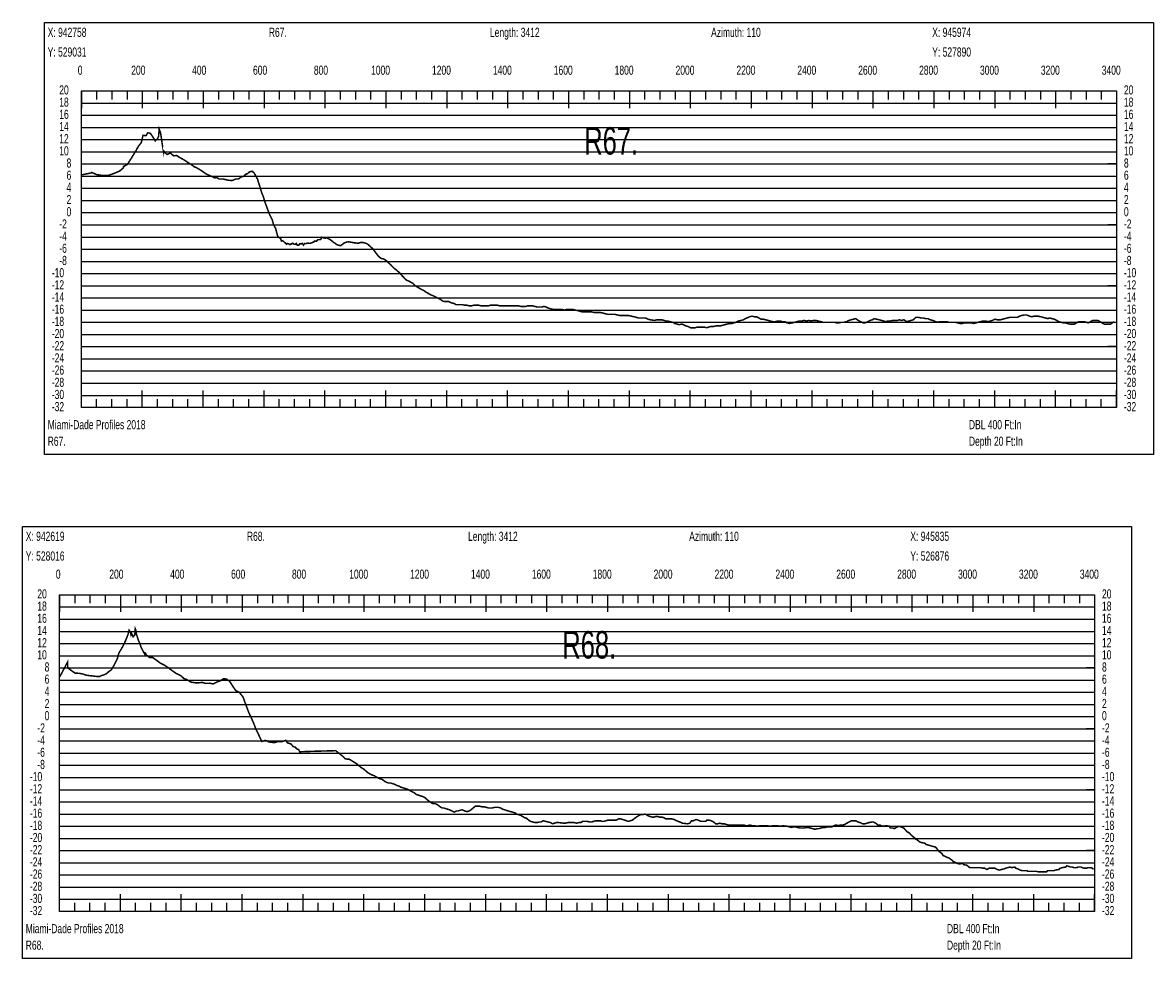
# Model space of a CAD drawing. Header units: inches. Extents: x 471865 to 538526, y 1054316 to 1102451.
# Tile 123 of 131: x 520434 to 524148, y 1099142 to 1102215. Entities that reach past the tile are written whole.
import ezdxf

# ---------------------------------------------------------------- set-up
doc = ezdxf.new("R2010")
doc.units = ezdxf.units.IN
doc.header["$MEASUREMENT"] = 0
for name, color, linetype in [('LABELS', 7, 'Continuous'), ('X_Gr1', 7, 'Continuous'), ('XSECTION', 7, 'Continuous')]:
    doc.layers.add(name, color=color, linetype=linetype)
doc.styles.get("Standard").update_dxf_attribs({"font": 'arial.ttf'})

msp = doc.modelspace()

# ---------------------------------------------------------------- linework, layer by layer
at = {"layer": 'X_Gr1', "color": 6, "linetype": 'Continuous', "lineweight": 18, "true_color": 0xff00ff, "transparency": 33554687, "const_width": 5}
for points in [[(520627.5, 1101713.8), (520627.5, 1101713.8), (520627.8, 1101715), (520660.5, 1101721.9), (520661.2, 1101723), (520676.1, 1101716), (520697.3, 1101712.9), (520714.7, 1101712.9), (520733.3, 1101719.6), (520751.2, 1101726.9), (520764.7, 1101737.9), (520764.9, 1101742.4), (520778, 1101749.4), (520805.1, 1101792.9), (520814.1, 1101809.4), (520823.5, 1101821), (520829.3, 1101845), (520839.2, 1101843.8), (520844.5, 1101853.2), (520853.3, 1101851.6), (520861.5, 1101839.4), (520869.2, 1101826.4), (520876.5, 1101833.5), (520880.1, 1101840.3), (520882.3, 1101865.1), (520887, 1101851.9), (520893.3, 1101809.4), (520896.7, 1101790.8), (520896.9, 1101793.5), (520907.8, 1101781.8), (520919.1, 1101786.8), (520929.5, 1101777.7), (520939.8, 1101778.6), (520949.9, 1101771.8), (520960.9, 1101766), (520971.5, 1101759.2), (520978.5, 1101754.2), (520989.3, 1101748.1), (520996.5, 1101742.2), (521008.4, 1101736.6), (521016.5, 1101731.7), (521027.5, 1101724.5), (521035.5, 1101718.7), (521045.8, 1101713.8), (521056.7, 1101709.4), (521064.5, 1101705), (521071.7, 1101706.4), (521078.8, 1101701.4), (521090.3, 1101701.7), (521097.2, 1101700.4), (521104.4, 1101698.4), (521112.2, 1101696.9), (521122.6, 1101696.8), (521132.7, 1101701.2), (521143.4, 1101701.8), (521150.2, 1101707.5), (521160.2, 1101710.8), (521166.4, 1101716.7), (521172.8, 1101719.6), (521179.6, 1101725.3), (521188.1, 1101726.8), (521194, 1101721.4), (521199.9, 1101711), (521205.5, 1101700.5), (521213.5, 1101674.3), (521218.8, 1101657), (521224.5, 1101643.2), (521229.9, 1101624.7), (521235.3, 1101610.3), (521244.5, 1101585.5), (521253.3, 1101568.1), (521258.2, 1101551), (521264.6, 1101539.4), (521268.7, 1101524.2), (521271.8, 1101512.8), (521277.8, 1101508.1), (521281.4, 1101505.4), (521283.9, 1101497.5), (521287.4, 1101498.9), (521289.9, 1101497.4), (521296, 1101491.8), (521300.6, 1101487.3), (521303.9, 1101489.9), (521309.4, 1101487.5), (521311.6, 1101485.9), (521317, 1101488.6), (521321.1, 1101490.7), (521325.1, 1101487.3), (521329.3, 1101486.9), (521332.9, 1101490.1), (521335.2, 1101484.5), (521340.7, 1101484), (521343.9, 1101489.1), (521348.9, 1101488), (521352.5, 1101490.2), (521356.2, 1101484.3), (521359.5, 1101489.4), (521364.7, 1101489.2), (521368.6, 1101491.3), (521376.3, 1101490.1), (521383.6, 1101491.9), (521389.7, 1101494.8), (521393.5, 1101498.1), (521399.1, 1101497), (521403.6, 1101502.4), (521408.1, 1101502.4), (521412.5, 1101502.7), (521416.8, 1101510.1), (521422.7, 1101508.1), (521427.4, 1101506.7), (521432.6, 1101508.5), (521435.7, 1101506.8), (521443.2, 1101503.1), (521447.7, 1101499.4), (521451.9, 1101496.3), (521454.2, 1101493.8), (521459.9, 1101490.5), (521464.9, 1101486.5), (521469.2, 1101484.6), (521473.3, 1101483.5), (521478.2, 1101482.4), (521483.8, 1101486.6), (521488.9, 1101490.7), (521494.1, 1101492.9), (521499.3, 1101494.6), (521504.5, 1101495.1), (521509.6, 1101494.3), (521514.7, 1101493.5), (521519.9, 1101492.7), (521524.8, 1101491), (521525, 1101491.8), (521531.4, 1101491), (521537.8, 1101491), (521543.8, 1101493), (521550.8, 1101493), (521559.9, 1101491), (521567.7, 1101487), (521583.3, 1101473), (521601.3, 1101449), (521610.1, 1101441), (521619.5, 1101439), (521628.7, 1101433), (521636.9, 1101425), (521643.6, 1101419), (521649.3, 1101413), (521655.5, 1101407), (521663.4, 1101401), (521672.2, 1101393), (521680.9, 1101383), (521688.5, 1101375), (521694.8, 1101369), (521701, 1101367), (521707.9, 1101363), (521715.4, 1101359), (521723.1, 1101351), (521730.1, 1101347), (521736.5, 1101343), (521743.7, 1101339), (521751.9, 1101335), (521760.2, 1101329), (521767.7, 1101325), (521774.2, 1101321), (521780.6, 1101319), (521788, 1101315), (521796.6, 1101311), (521805.1, 1101307), (521812.5, 1101301), (521818.8, 1101299), (521825.6, 1101299), (521833.6, 1101299), (521842, 1101295), (521849.9, 1101293), (521857, 1101289), (521863.6, 1101289), (521870.1, 1101289), (521877.3, 1101289), (521885.2, 1101287), (521893.1, 1101287), (521900.7, 1101285), (521908.3, 1101285), (521916.1, 1101287), (521923.9, 1101287), (521931.9, 1101287), (521939.9, 1101285), (521947.9, 1101285), (521955.8, 1101285), (521963.2, 1101285), (521970.6, 1101287), (521978.1, 1101287), (521985.8, 1101287), (521993.4, 1101287), (522000.9, 1101285), (522008.4, 1101285), (522016.4, 1101285), (522024.8, 1101285), (522032.7, 1101285), (522039.8, 1101285), (522046.8, 1101285), (522054.5, 1101285), (522062.5, 1101285), (522070.5, 1101283), (522078.4, 1101283), (522085.8, 1101283), (522092.9, 1101285), (522100.2, 1101285), (522108.2, 1101285), (522116.6, 1101283), (522124.6, 1101281), (522132, 1101281), (522138.9, 1101281), (522146, 1101283), (522153.7, 1101281), (522161.8, 1101277), (522169.7, 1101275), (522177, 1101273), (522183.8, 1101273), (522190.8, 1101273), (522198.2, 1101273), (522206, 1101273), (522213.6, 1101271), (522220.8, 1101273), (522227.6, 1101273), (522234.4, 1101273), (522241.4, 1101273), (522249.2, 1101271), (522257.3, 1101269), (522265.1, 1101267), (522272.2, 1101265), (522279, 1101265), (522286.6, 1101265), (522295, 1101265), (522303.4, 1101265), (522311.1, 1101263), (522317.7, 1101263), (522324.3, 1101263), (522331.7, 1101263), (522339.7, 1101261), (522347.8, 1101259), (522355.5, 1101257), (522363, 1101257), (522370.6, 1101257), (522378.6, 1101257), (522387.2, 1101255), (522395.8, 1101253), (522403.8, 1101253), (522410.9, 1101253), (522417.5, 1101253), (522424.9, 1101253), (522433.4, 1101251), (522442.3, 1101249), (522450.3, 1101247), (522457, 1101245), (522463.6, 1101245), (522471, 1101245), (522479.7, 1101245), (522488.5, 1101241), (522496.4, 1101239), (522509.3, 1101237), (522516.4, 1101239), (522524.9, 1101239), (522533.4, 1101239), (522540.8, 1101237), (522547.1, 1101235), (522553.4, 1101235), (522560.5, 1101233), (522568.2, 1101231), (522576, 1101227), (522583.4, 1101225), (522590.8, 1101223), (522598, 1101225), (522604.9, 1101223), (522612.1, 1101219), (522619.7, 1101217), (522627.8, 1101213), (522635.5, 1101213), (522642.7, 1101213), (522649.7, 1101215), (522656.8, 1101215), (522665, 1101215), (522673.3, 1101215), (522680.6, 1101213), (522687.1, 1101215), (522694, 1101217), (522702.2, 1101217), (522710.8, 1101219), (522718.7, 1101219), (522725.7, 1101219), (522732.6, 1101221), (522740.1, 1101223), (522748, 1101225), (522755.8, 1101227), (522763.2, 1101227), (522769.9, 1101229), (522776.8, 1101231), (522784.7, 1101235), (522793.1, 1101237), (522801, 1101239), (522807.8, 1101243), (522821.4, 1101249), (522829.5, 1101251), (522837.8, 1101249), (522845.2, 1101249), (522852.1, 1101245), (522859, 1101241), (522866.5, 1101241), (522874.6, 1101239), (522882.6, 1101237), (522890.3, 1101235), (522897.8, 1101233), (522905.4, 1101233), (522913.4, 1101235), (522921.6, 1101235), (522929.7, 1101233), (522937.6, 1101233), (522945.2, 1101229), (522953.2, 1101227), (522961.5, 1101229), (522969.8, 1101231), (522977.2, 1101233), (522984.4, 1101235), (522992.4, 1101235), (523000.8, 1101237), (523009.1, 1101235), (523016.7, 1101237), (523023.8, 1101235), (523031.3, 1101237), (523039.5, 1101237), (523048, 1101235), (523055.8, 1101233), (523062.5, 1101231), (523069.4, 1101231), (523077.1, 1101231), (523085.5, 1101231), (523093.7, 1101231), (523100.8, 1101231), (523107.8, 1101229), (523115, 1101229), (523123.1, 1101231), (523131.9, 1101231), (523140.2, 1101233), (523147.7, 1101237), (523154.8, 1101239), (523162.2, 1101241), (523170.2, 1101243), (523178.3, 1101237), (523186.2, 1101233), (523194, 1101229), (523201.8, 1101229), (523209.6, 1101233), (523217.2, 1101237), (523224.5, 1101239), (523231.4, 1101243), (523238.8, 1101241), (523247, 1101239), (523255, 1101237), (523262.5, 1101235), (523269.3, 1101233), (523276.3, 1101235), (523283.8, 1101235), (523292, 1101237), (523300.2, 1101237), (523307.3, 1101237), (523313.8, 1101239), (523320.7, 1101237), (523328.7, 1101239), (523337.4, 1101233), (523345.1, 1101235), (523351.7, 1101237), (523359, 1101239), (523367.8, 1101247), (523377, 1101247), (523385.3, 1101245), (523392.7, 1101245), (523399.7, 1101243), (523407.1, 1101243), (523415.3, 1101239), (523423.9, 1101237), (523432.2, 1101233), (523439.4, 1101231), (523445.9, 1101233), (523453, 1101233), (523461, 1101233), (523468.9, 1101233), (523476.2, 1101231), (523482.9, 1101231), (523489.7, 1101231), (523497, 1101231), (523504.8, 1101229), (523512.7, 1101227), (523519.9, 1101227), (523526.6, 1101229), (523533.4, 1101229), (523541.3, 1101229), (523549.8, 1101229), (523557.9, 1101227), (523565.4, 1101229), (523572.1, 1101231), (523579.5, 1101233), (523588.1, 1101235), (523596.9, 1101235), (523604.9, 1101233), (523612, 1101235), (523619.2, 1101237), (523627.4, 1101241), (523636.3, 1101239), (523645.1, 1101239), (523652.6, 1101241), (523659.5, 1101243), (523667.1, 1101245), (523675.6, 1101247), (523684.8, 1101247), (523693.7, 1101247), (523701.4, 1101247), (523708.2, 1101251), (523715.2, 1101253), (523723.4, 1101255), (523732.2, 1101255), (523740.9, 1101251), (523748.8, 1101249), (523755.5, 1101251), (523762.4, 1101251), (523770, 1101251), (523778.1, 1101249), (523786.2, 1101247), (523793.8, 1101245), (523800.9, 1101243), (523807.5, 1101245), (523814.9, 1101243), (523822.8, 1101241), (523830.4, 1101237), (523837.9, 1101233), (523844.8, 1101231), (523851.5, 1101229), (523858.4, 1101229), (523865.9, 1101227), (523873.9, 1101225), (523881.5, 1101225), (523888.4, 1101225), (523895.4, 1101229), (523902.7, 1101233), (523910.8, 1101233), (523919.3, 1101233), (523927.4, 1101231), (523934.4, 1101229), (523941.2, 1101233), (523949.1, 1101237), (523957.7, 1101237), (523965.7, 1101237), (523972.8, 1101233), (523979.2, 1101229), (523986.1, 1101225), (523993.6, 1101225), (524001, 1101225), (524007.5, 1101225), (524013.1, 1101229), (524018.3, 1101233)], [(520555.8, 1100067), (520555.8, 1100067), (520581.7, 1100115.6), (520581.9, 1100096.2), (520592.6, 1100088.1), (520605.9, 1100078.7), (520619.1, 1100078.2), (520632.3, 1100075.7), (520642.5, 1100071.9), (520652.7, 1100070.6), (520663.6, 1100069.5), (520674.5, 1100068.1), (520686, 1100067.5), (520693.4, 1100071.1), (520699.9, 1100072.7), (520708.6, 1100076.7), (520718.3, 1100085.2), (520725, 1100089.3), (520736.2, 1100108.7), (520745.4, 1100128.1), (520749.5, 1100144.1), (520762.8, 1100166.5), (520772.1, 1100186), (520780.2, 1100206.6), (520783.3, 1100219.9), (520787.2, 1100214.5), (520789.7, 1100203.7), (520791.8, 1100208.1), (520796.7, 1100198.1), (520802.2, 1100204.5), (520803.6, 1100224.8), (520805.2, 1100221.2), (520807.8, 1100206.2), (520814.1, 1100186.2), (520817.2, 1100179.9), (520822.9, 1100163.7), (520830.1, 1100149.8), (520834.4, 1100141.7), (520834.6, 1100145.9), (520837.3, 1100144.7), (520839.9, 1100138.7), (520850.4, 1100130.4), (520861.1, 1100129.9), (520871.5, 1100122.4), (520886.3, 1100111.5), (520898.2, 1100105.7), (520912.7, 1100096.2), (520923.8, 1100087.7), (520938.4, 1100077.5), (520952.8, 1100070.6), (520963.9, 1100060.7), (520971.3, 1100058.5), (520986.2, 1100049.4), (520998.4, 1100047.3), (521009.6, 1100046.7), (521023.5, 1100048.2), (521035.1, 1100045), (521048.9, 1100045.6), (521059.5, 1100043.3), (521073.1, 1100050.1), (521083.3, 1100053.7), (521093.5, 1100060.4), (521103.6, 1100059.4), (521113.6, 1100052), (521123.8, 1100035.9), (521134.1, 1100021.1), (521145.2, 1100016.2), (521157.9, 1099999.8), (521167, 1099974.5), (521176.7, 1099948.8), (521185.6, 1099930.3), (521192.5, 1099914.4), (521200.8, 1099892.7), (521205.2, 1099884.3), (521213.1, 1099867.6), (521219.8, 1099854.2), (521225.5, 1099856.2), (521229.7, 1099857.8), (521236.2, 1099856.4), (521239.8, 1099853.9), (521247.8, 1099851.7), (521252.6, 1099851.4), (521258.7, 1099850.7), (521265, 1099851.4), (521270.7, 1099853.6), (521275.6, 1099853.9), (521278.9, 1099853.9), (521282.8, 1099853.3), (521291.7, 1099855.9), (521298.3, 1099858.2), (521303.4, 1099849.7), (521309.3, 1099848.1), (521315.8, 1099845.7), (521322.4, 1099837.6), (521328.9, 1099835.6), (521334.8, 1099829.4), (521339.8, 1099828.2), (521344.4, 1099819.7), (521349.4, 1099820.8), (521354.7, 1099820.9), (521359.9, 1099821.1), (521365, 1099821.3), (521370.2, 1099821.4), (521375.3, 1099821.6), (521380.4, 1099821.8), (521385.6, 1099822), (521390.8, 1099822.1), (521396, 1099822.3), (521401.2, 1099822.4), (521406.4, 1099822.6), (521411.6, 1099822.7), (521416.8, 1099822.9), (521422, 1099823), (521427.2, 1099823.1), (521432.4, 1099823.3), (521437.5, 1099823.4), (521442.7, 1099823.5), (521447.8, 1099823.6), (521453, 1099823.8), (521458.1, 1099824), (521462.3, 1099824), (521468.7, 1099818.9), (521475.1, 1099813.8), (521481.6, 1099808.7), (521485, 1099806), (521492.7, 1099798), (521499.9, 1099796), (521506.7, 1099796), (521513.2, 1099792), (521519.8, 1099788), (521526.2, 1099784), (521532.7, 1099780), (521539.5, 1099774), (521546.6, 1099768), (521553.8, 1099764), (521560.7, 1099758), (521567.3, 1099752), (521574.3, 1099748), (521581.7, 1099744), (521588.7, 1099742), (521594.5, 1099738), (521599.9, 1099736), (521606.4, 1099732), (521614.2, 1099730), (521622.4, 1099724), (521629.5, 1099720), (521635.6, 1099718), (521641.7, 1099718), (521648.1, 1099716), (521655.1, 1099714), (521662.4, 1099710), (521669.5, 1099708), (521676.5, 1099704), (521683.3, 1099702), (521690.1, 1099700), (521696.8, 1099698), (521703.9, 1099694), (521711.6, 1099690), (521719.7, 1099686), (521727.4, 1099680), (521734, 1099678), (521739.8, 1099676), (521746.6, 1099674), (521754.9, 1099670), (521763.9, 1099662), (521771.7, 1099656), (521777.6, 1099652), (521783, 1099650), (521789.5, 1099650), (521797.1, 1099646), (521804.9, 1099640), (521811.7, 1099636), (521817.3, 1099636), (521822.8, 1099634), (521829.3, 1099632), (521836.5, 1099630), (521844.2, 1099626), (521851.7, 1099622), (521857.9, 1099626), (521863.1, 1099626), (521869.5, 1099628), (521877.6, 1099630), (521886.4, 1099626), (521894, 1099624), (521900.2, 1099626), (521906.5, 1099630), (521913.6, 1099636), (521921.1, 1099642), (521928.3, 1099642), (521934.8, 1099642), (521941.4, 1099640), (521948.8, 1099640), (521956.6, 1099638), (521963.9, 1099636), (521970.6, 1099636), (521977, 1099636), (521983.5, 1099638), (521990.1, 1099638), (521996.6, 1099638), (522003.5, 1099636), (522010.4, 1099632), (522016.8, 1099630), (522022.9, 1099628), (522029.3, 1099626), (522036.6, 1099624), (522044, 1099622), (522050.5, 1099620), (522056.4, 1099616), (522062.5, 1099614), (522069.1, 1099612), (522075.9, 1099608), (522082.7, 1099604), (522089.4, 1099602), (522095.6, 1099596), (522101.9, 1099592), (522109, 1099590), (522117.1, 1099588), (522124.7, 1099588), (522131.1, 1099590), (522136.9, 1099590), (522143.4, 1099594), (522151.3, 1099592), (522159.8, 1099590), (522167.5, 1099588), (522174.1, 1099584), (522180.6, 1099586), (522187.5, 1099588), (522195.1, 1099588), (522210.3, 1099586), (522217.3, 1099586), (522224.1, 1099588), (522230.9, 1099588), (522238, 1099588), (522245.6, 1099588), (522253.4, 1099586), (522260.7, 1099588), (522267.2, 1099588), (522273.6, 1099592), (522280.8, 1099592), (522288.7, 1099592), (522296.3, 1099590), (522303.1, 1099590), (522309.2, 1099592), (522315.8, 1099594), (522323.2, 1099594), (522330.7, 1099594), (522337.5, 1099592), (522343.4, 1099592), (522349.6, 1099594), (522356.5, 1099596), (522363.9, 1099596), (522371.1, 1099596), (522377.8, 1099596), (522384.2, 1099596), (522390.8, 1099600), (522397.8, 1099600), (522405.1, 1099598), (522411.6, 1099596), (522417.3, 1099594), (522423.2, 1099592), (522429.8, 1099594), (522436.9, 1099596), (522443.8, 1099602), (522450, 1099606), (522456.2, 1099610), (522463.3, 1099614), (522470.5, 1099614), (522477, 1099616), (522482.9, 1099614), (522488.6, 1099610), (522494.8, 1099608), (522501.3, 1099606), (522507.9, 1099606), (522513.9, 1099608), (522519.8, 1099608), (522526.2, 1099606), (522533.3, 1099606), (522540.3, 1099604), (522546.5, 1099600), (522552, 1099600), (522558.4, 1099600), (522566.1, 1099600), (522574.2, 1099598), (522581.2, 1099594), (522586.9, 1099592), (522592.9, 1099590), (522600.9, 1099586), (522618.3, 1099584), (522625, 1099586), (522630.8, 1099594), (522637.4, 1099594), (522645.1, 1099598), (522653.2, 1099596), (522660.7, 1099592), (522667.7, 1099592), (522677.5, 1099592), (522681, 1099596), (522688.3, 1099596), (522695.7, 1099594), (522703.1, 1099590), (522710.4, 1099584), (522717.2, 1099584), (522723.7, 1099586), (522730.8, 1099584), (522738.1, 1099584), (522745.1, 1099582), (522752, 1099580), (522759.2, 1099580), (522766.4, 1099580), (522773.3, 1099580), (522780.2, 1099580), (522787.1, 1099580), (522794.4, 1099580), (522801.8, 1099580), (522809, 1099578), (522815.8, 1099578), (522822.3, 1099580), (522829.2, 1099578), (522836.8, 1099578), (522844.4, 1099576), (522851.1, 1099576), (522857.3, 1099578), (522863.8, 1099578), (522871.1, 1099578), (522878.9, 1099578), (522886.1, 1099576), (522892.5, 1099576), (522898.9, 1099578), (522905.6, 1099578), (522912.3, 1099578), (522919.3, 1099576), (522926, 1099576), (522932.1, 1099578), (522938.1, 1099576), (522944.7, 1099576), (522951.7, 1099574), (522958.4, 1099572), (522964.9, 1099574), (522971.8, 1099574), (522979.5, 1099572), (522987.2, 1099570), (522994.2, 1099570), (523000.3, 1099570), (523006.7, 1099572), (523013.9, 1099572), (523021.6, 1099570), (523029.1, 1099568), (523035.7, 1099566), (523045.2, 1099568), (523048.8, 1099568), (523056, 1099570), (523063.1, 1099572), (523070.1, 1099572), (523077.6, 1099574), (523085.1, 1099574), (523092.2, 1099574), (523098.9, 1099578), (523105.8, 1099580), (523113, 1099578), (523120.6, 1099580), (523127.9, 1099580), (523134.5, 1099582), (523141, 1099586), (523148.4, 1099590), (523156.7, 1099594), (523164.4, 1099594), (523170.9, 1099594), (523177.2, 1099590), (523184.5, 1099588), (523192.9, 1099584), (523200.8, 1099584), (523207.5, 1099586), (523213.6, 1099588), (523223.7, 1099590), (523227.7, 1099590), (523235.7, 1099586), (523243.3, 1099580), (523250, 1099580), (523256.2, 1099576), (523262.7, 1099576), (523269.5, 1099578), (523280.5, 1099576), (523283.9, 1099570), (523293.4, 1099570), (523296.8, 1099568), (523304.1, 1099572), (523311.7, 1099576), (523318.7, 1099574), (523328, 1099570), (523331.5, 1099566), (523338.7, 1099558), (523346.1, 1099554), (523353.3, 1099546), (523363.2, 1099538), (523366.7, 1099534), (523373.6, 1099530), (523380.8, 1099524), (523387.7, 1099522), (523397.7, 1099520), (523401.5, 1099516), (523409.2, 1099514), (523416.2, 1099512), (523422.2, 1099510), (523431.6, 1099508), (523435.4, 1099504), (523443.1, 1099494), (523453.7, 1099486), (523456.9, 1099480), (523465.9, 1099476), (523469.2, 1099474), (523476.1, 1099472), (523487, 1099464), (523490.5, 1099460), (523500.2, 1099456), (523503.6, 1099454), (523510.5, 1099452), (523521.2, 1099454), (523524.7, 1099450), (523534.6, 1099448), (523537.9, 1099446), (523544.7, 1099440), (523552.1, 1099440), (523559.5, 1099440), (523566.1, 1099440), (523572.5, 1099440), (523579, 1099440), (523590, 1099438), (523593.9, 1099438), (523601.4, 1099434), (523608, 1099438), (523614, 1099438), (523623.9, 1099438), (523627.6, 1099438), (523635.1, 1099434), (523642.4, 1099432), (523648.9, 1099434), (523658.4, 1099436), (523662, 1099438), (523669.2, 1099440), (523676.6, 1099442), (523683.3, 1099440), (523692.7, 1099442), (523696.1, 1099438), (523702.9, 1099436), (523709.9, 1099432), (523716.6, 1099430), (523725.9, 1099430), (523732.5, 1099430), (523735.9, 1099428), (523746.2, 1099428), (523749.4, 1099428), (523759.3, 1099428), (523763.1, 1099428), (523770.9, 1099426), (523782.6, 1099426), (523786.1, 1099426), (523796.8, 1099426), (523800.5, 1099430), (523808.1, 1099430), (523820.9, 1099430), (523825.1, 1099432), (523837.5, 1099434), (523841.3, 1099438), (523848.7, 1099440), (523859.8, 1099442), (523863.7, 1099446), (523876.1, 1099442), (523880.2, 1099442), (523887.6, 1099440), (523896.8, 1099440), (523899.9, 1099442), (523910.4, 1099442), (523914.2, 1099440), (523921.1, 1099438), (523929.3, 1099438), (523932, 1099440), (523941.1, 1099440), (523948, 1099438), (523951.2, 1099434)]]:
    msp.add_lwpolyline(points, dxfattribs=at)
at = {"layer": 'XSECTION', "color": 18, "linetype": 'Continuous', "true_color": 0x000000}
for points in [[(520505.6, 1102215), (524148, 1102215), (524148, 1100797), (520505.6, 1100797), (520505.6, 1102215)], [(520626.8, 1101991), (524026.8, 1101991), (524026.8, 1100951), (520626.8, 1100951), (520626.8, 1101991)], [(520626.8, 1101991), (520626.8, 1101934.6)], [(520626.8, 1101991), (520626.8, 1101934.6)], [(520626.8, 1101991), (520626.8, 1101963)], [(520626.8, 1101991), (520626.8, 1101963)], [(520676.8, 1101991), (520676.8, 1101963)], [(520726.8, 1101991), (520726.8, 1101963)], [(520776.8, 1101991), (520776.8, 1101963)], [(520826.8, 1101991), (520826.8, 1101934.6)], [(520826.8, 1101991), (520826.8, 1101963)], [(520876.8, 1101991), (520876.8, 1101963)], [(520926.8, 1101991), (520926.8, 1101963)], [(520976.8, 1101991), (520976.8, 1101963)], [(521026.8, 1101991), (521026.8, 1101934.6)], [(521026.8, 1101991), (521026.8, 1101963)], [(521076.8, 1101991), (521076.8, 1101963)], [(521126.8, 1101991), (521126.8, 1101963)], [(521176.8, 1101991), (521176.8, 1101963)], [(521226.8, 1101991), (521226.8, 1101934.6)], [(521226.8, 1101991), (521226.8, 1101963)], [(521276.8, 1101991), (521276.8, 1101963)], [(521326.8, 1101991), (521326.8, 1101963)], [(521376.8, 1101991), (521376.8, 1101963)], [(521426.8, 1101991), (521426.8, 1101934.6)], [(521426.8, 1101991), (521426.8, 1101963)], [(521476.8, 1101991), (521476.8, 1101963)], [(521526.8, 1101991), (521526.8, 1101963)], [(521576.8, 1101991), (521576.8, 1101963)], [(521626.8, 1101991), (521626.8, 1101934.6)], [(521626.8, 1101991), (521626.8, 1101963)], [(521676.8, 1101991), (521676.8, 1101963)], [(521726.8, 1101991), (521726.8, 1101963)], [(521776.8, 1101991), (521776.8, 1101963)], [(521826.8, 1101991), (521826.8, 1101934.6)], [(521826.8, 1101991), (521826.8, 1101963)], [(521876.8, 1101991), (521876.8, 1101963)], [(521926.8, 1101991), (521926.8, 1101963)], [(521976.8, 1101991), (521976.8, 1101963)], [(522026.8, 1101991), (522026.8, 1101934.6)], [(522026.8, 1101991), (522026.8, 1101963)], [(522076.8, 1101991), (522076.8, 1101963)], [(522126.8, 1101991), (522126.8, 1101963)], [(522176.8, 1101991), (522176.8, 1101963)], [(522226.8, 1101991), (522226.8, 1101934.6)], [(522226.8, 1101991), (522226.8, 1101963)], [(522276.8, 1101991), (522276.8, 1101963)], [(522326.8, 1101991), (522326.8, 1101963)], [(522376.8, 1101991), (522376.8, 1101963)], [(522426.8, 1101991), (522426.8, 1101934.6)], [(522426.8, 1101991), (522426.8, 1101963)], [(522476.8, 1101991), (522476.8, 1101963)], [(522526.8, 1101991), (522526.8, 1101963)], [(522576.8, 1101991), (522576.8, 1101963)], [(522626.8, 1101991), (522626.8, 1101934.6)], [(522626.8, 1101991), (522626.8, 1101963)], [(522676.8, 1101991), (522676.8, 1101963)], [(522726.8, 1101991), (522726.8, 1101963)], [(522776.8, 1101991), (522776.8, 1101963)], [(522826.8, 1101991), (522826.8, 1101934.6)], [(522826.8, 1101991), (522826.8, 1101963)], [(522876.8, 1101991), (522876.8, 1101963)], [(522926.8, 1101991), (522926.8, 1101963)], [(522976.8, 1101991), (522976.8, 1101963)], [(523026.8, 1101991), (523026.8, 1101934.6)], [(523026.8, 1101991), (523026.8, 1101963)], [(523076.8, 1101991), (523076.8, 1101963)], [(523126.8, 1101991), (523126.8, 1101963)], [(523176.8, 1101991), (523176.8, 1101963)], [(523226.8, 1101991), (523226.8, 1101934.6)], [(523226.8, 1101991), (523226.8, 1101963)], [(523276.8, 1101991), (523276.8, 1101963)], [(523326.8, 1101991), (523326.8, 1101963)], [(523376.8, 1101991), (523376.8, 1101963)], [(523426.8, 1101991), (523426.8, 1101934.6)], [(523426.8, 1101991), (523426.8, 1101963)], [(523476.8, 1101991), (523476.8, 1101963)], [(523526.8, 1101991), (523526.8, 1101963)], [(523576.8, 1101991), (523576.8, 1101963)], [(523626.8, 1101991), (523626.8, 1101934.6)], [(523626.8, 1101991), (523626.8, 1101963)], [(523676.8, 1101991), (523676.8, 1101963)], [(523726.8, 1101991), (523726.8, 1101963)], [(523776.8, 1101991), (523776.8, 1101963)], [(523826.8, 1101991), (523826.8, 1101934.6)], [(523826.8, 1101991), (523826.8, 1101963)], [(523876.8, 1101991), (523876.8, 1101963)], [(523926.8, 1101991), (523926.8, 1101963)], [(523976.8, 1101991), (523976.8, 1101963)], [(524026.8, 1101991), (524026.8, 1101934.6)], [(524026.8, 1101991), (524026.8, 1101963)], [(520626.8, 1101751), (520654.8, 1101751)], [(524026.8, 1101751), (523998.8, 1101751)], [(520626.8, 1101551), (520654.8, 1101551)], [(524026.8, 1101551), (523998.8, 1101551)], [(520626.8, 1101351), (520654.8, 1101351)], [(524026.8, 1101351), (523998.8, 1101351)], [(520626.8, 1101151), (520654.8, 1101151)], [(524026.8, 1101151), (523998.8, 1101151)], [(520626.8, 1100951), (520626.8, 1101007.4)], [(520626.8, 1100951), (520626.8, 1101007.4)], [(520826.8, 1100951), (520826.8, 1101007.4)], [(521026.8, 1100951), (521026.8, 1101007.4)], [(521226.8, 1100951), (521226.8, 1101007.4)], [(521426.8, 1100951), (521426.8, 1101007.4)], [(521626.8, 1100951), (521626.8, 1101007.4)], [(521826.8, 1100951), (521826.8, 1101007.4)], [(522026.8, 1100951), (522026.8, 1101007.4)], [(522226.8, 1100951), (522226.8, 1101007.4)], [(522426.8, 1100951), (522426.8, 1101007.4)], [(522626.8, 1100951), (522626.8, 1101007.4)], [(522826.8, 1100951), (522826.8, 1101007.4)], [(523026.8, 1100951), (523026.8, 1101007.4)], [(523226.8, 1100951), (523226.8, 1101007.4)], [(523426.8, 1100951), (523426.8, 1101007.4)], [(523626.8, 1100951), (523626.8, 1101007.4)], [(523826.8, 1100951), (523826.8, 1101007.4)], [(524026.8, 1100951), (524026.8, 1101007.4)], [(520626.8, 1100951), (520626.8, 1100979)], [(520626.8, 1100951), (520626.8, 1100979)], [(520676.8, 1100951), (520676.8, 1100979)], [(520726.8, 1100951), (520726.8, 1100979)], [(520776.8, 1100951), (520776.8, 1100979)], [(520826.8, 1100951), (520826.8, 1100979)], [(520876.8, 1100951), (520876.8, 1100979)], [(520926.8, 1100951), (520926.8, 1100979)], [(520976.8, 1100951), (520976.8, 1100979)], [(521026.8, 1100951), (521026.8, 1100979)], [(521076.8, 1100951), (521076.8, 1100979)], [(521126.8, 1100951), (521126.8, 1100979)], [(521176.8, 1100951), (521176.8, 1100979)], [(521226.8, 1100951), (521226.8, 1100979)], [(521276.8, 1100951), (521276.8, 1100979)], [(521326.8, 1100951), (521326.8, 1100979)], [(521376.8, 1100951), (521376.8, 1100979)], [(521426.8, 1100951), (521426.8, 1100979)], [(521476.8, 1100951), (521476.8, 1100979)], [(521526.8, 1100951), (521526.8, 1100979)], [(521576.8, 1100951), (521576.8, 1100979)], [(521626.8, 1100951), (521626.8, 1100979)], [(521676.8, 1100951), (521676.8, 1100979)], [(521726.8, 1100951), (521726.8, 1100979)], [(521776.8, 1100951), (521776.8, 1100979)], [(521826.8, 1100951), (521826.8, 1100979)], [(521876.8, 1100951), (521876.8, 1100979)], [(521926.8, 1100951), (521926.8, 1100979)], [(521976.8, 1100951), (521976.8, 1100979)], [(522026.8, 1100951), (522026.8, 1100979)], [(522076.8, 1100951), (522076.8, 1100979)], [(522126.8, 1100951), (522126.8, 1100979)], [(522176.8, 1100951), (522176.8, 1100979)], [(522226.8, 1100951), (522226.8, 1100979)], [(522276.8, 1100951), (522276.8, 1100979)], [(522326.8, 1100951), (522326.8, 1100979)], [(522376.8, 1100951), (522376.8, 1100979)], [(522426.8, 1100951), (522426.8, 1100979)], [(522476.8, 1100951), (522476.8, 1100979)], [(522526.8, 1100951), (522526.8, 1100979)], [(522576.8, 1100951), (522576.8, 1100979)], [(522626.8, 1100951), (522626.8, 1100979)], [(522676.8, 1100951), (522676.8, 1100979)], [(522726.8, 1100951), (522726.8, 1100979)], [(522776.8, 1100951), (522776.8, 1100979)], [(522826.8, 1100951), (522826.8, 1100979)], [(522876.8, 1100951), (522876.8, 1100979)], [(522926.8, 1100951), (522926.8, 1100979)], [(522976.8, 1100951), (522976.8, 1100979)], [(523026.8, 1100951), (523026.8, 1100979)], [(523076.8, 1100951), (523076.8, 1100979)], [(523126.8, 1100951), (523126.8, 1100979)], [(523176.8, 1100951), (523176.8, 1100979)], [(523226.8, 1100951), (523226.8, 1100979)], [(523276.8, 1100951), (523276.8, 1100979)], [(523326.8, 1100951), (523326.8, 1100979)], [(523376.8, 1100951), (523376.8, 1100979)], [(523426.8, 1100951), (523426.8, 1100979)], [(523476.8, 1100951), (523476.8, 1100979)], [(523526.8, 1100951), (523526.8, 1100979)], [(523576.8, 1100951), (523576.8, 1100979)], [(523626.8, 1100951), (523626.8, 1100979)], [(523676.8, 1100951), (523676.8, 1100979)], [(523726.8, 1100951), (523726.8, 1100979)], [(523776.8, 1100951), (523776.8, 1100979)], [(523826.8, 1100951), (523826.8, 1100979)], [(523876.8, 1100951), (523876.8, 1100979)], [(523926.8, 1100951), (523926.8, 1100979)], [(523976.8, 1100951), (523976.8, 1100979)], [(524026.8, 1100951), (524026.8, 1100979)], [(520433.6, 1100560), (524076, 1100560), (524076, 1099142), (520433.6, 1099142), (520433.6, 1100560)], [(520554.8, 1100336), (523954.8, 1100336), (523954.8, 1099296), (520554.8, 1099296), (520554.8, 1100336)], [(520554.8, 1100336), (520554.8, 1100279.6)], [(520554.8, 1100336), (520554.8, 1100279.6)], [(520554.8, 1100336), (520554.8, 1100308)], [(520554.8, 1100336), (520554.8, 1100308)], [(520604.8, 1100336), (520604.8, 1100308)], [(520654.8, 1100336), (520654.8, 1100308)], [(520704.8, 1100336), (520704.8, 1100308)], [(520754.8, 1100336), (520754.8, 1100279.6)], [(520754.8, 1100336), (520754.8, 1100308)], [(520804.8, 1100336), (520804.8, 1100308)], [(520854.8, 1100336), (520854.8, 1100308)], [(520904.8, 1100336), (520904.8, 1100308)], [(520954.8, 1100336), (520954.8, 1100279.6)], [(520954.8, 1100336), (520954.8, 1100308)], [(521004.8, 1100336), (521004.8, 1100308)], [(521054.8, 1100336), (521054.8, 1100308)], [(521104.8, 1100336), (521104.8, 1100308)], [(521154.8, 1100336), (521154.8, 1100279.6)], [(521154.8, 1100336), (521154.8, 1100308)], [(521204.8, 1100336), (521204.8, 1100308)], [(521254.8, 1100336), (521254.8, 1100308)], [(521304.8, 1100336), (521304.8, 1100308)], [(521354.8, 1100336), (521354.8, 1100279.6)], [(521354.8, 1100336), (521354.8, 1100308)], [(521404.8, 1100336), (521404.8, 1100308)], [(521454.8, 1100336), (521454.8, 1100308)], [(521504.8, 1100336), (521504.8, 1100308)], [(521554.8, 1100336), (521554.8, 1100279.6)], [(521554.8, 1100336), (521554.8, 1100308)], [(521604.8, 1100336), (521604.8, 1100308)], [(521654.8, 1100336), (521654.8, 1100308)], [(521704.8, 1100336), (521704.8, 1100308)], [(521754.8, 1100336), (521754.8, 1100279.6)], [(521754.8, 1100336), (521754.8, 1100308)], [(521804.8, 1100336), (521804.8, 1100308)], [(521854.8, 1100336), (521854.8, 1100308)], [(521904.8, 1100336), (521904.8, 1100308)], [(521954.8, 1100336), (521954.8, 1100279.6)], [(521954.8, 1100336), (521954.8, 1100308)], [(522004.8, 1100336), (522004.8, 1100308)], [(522054.8, 1100336), (522054.8, 1100308)], [(522104.8, 1100336), (522104.8, 1100308)], [(522154.8, 1100336), (522154.8, 1100279.6)], [(522154.8, 1100336), (522154.8, 1100308)], [(522204.8, 1100336), (522204.8, 1100308)], [(522254.8, 1100336), (522254.8, 1100308)], [(522304.8, 1100336), (522304.8, 1100308)], [(522354.8, 1100336), (522354.8, 1100279.6)], [(522354.8, 1100336), (522354.8, 1100308)], [(522404.8, 1100336), (522404.8, 1100308)], [(522454.8, 1100336), (522454.8, 1100308)], [(522504.8, 1100336), (522504.8, 1100308)], [(522554.8, 1100336), (522554.8, 1100279.6)], [(522554.8, 1100336), (522554.8, 1100308)], [(522604.8, 1100336), (522604.8, 1100308)], [(522654.8, 1100336), (522654.8, 1100308)], [(522704.8, 1100336), (522704.8, 1100308)], [(522754.8, 1100336), (522754.8, 1100279.6)], [(522754.8, 1100336), (522754.8, 1100308)], [(522804.8, 1100336), (522804.8, 1100308)], [(522854.8, 1100336), (522854.8, 1100308)], [(522904.8, 1100336), (522904.8, 1100308)], [(522954.8, 1100336), (522954.8, 1100279.6)], [(522954.8, 1100336), (522954.8, 1100308)], [(523004.8, 1100336), (523004.8, 1100308)], [(523054.8, 1100336), (523054.8, 1100308)], [(523104.8, 1100336), (523104.8, 1100308)], [(523154.8, 1100336), (523154.8, 1100279.6)], [(523154.8, 1100336), (523154.8, 1100308)], [(523204.8, 1100336), (523204.8, 1100308)], [(523254.8, 1100336), (523254.8, 1100308)], [(523304.8, 1100336), (523304.8, 1100308)], [(523354.8, 1100336), (523354.8, 1100279.6)], [(523354.8, 1100336), (523354.8, 1100308)], [(523404.8, 1100336), (523404.8, 1100308)], [(523454.8, 1100336), (523454.8, 1100308)], [(523504.8, 1100336), (523504.8, 1100308)], [(523554.8, 1100336), (523554.8, 1100279.6)], [(523554.8, 1100336), (523554.8, 1100308)], [(523604.8, 1100336), (523604.8, 1100308)], [(523654.8, 1100336), (523654.8, 1100308)], [(523704.8, 1100336), (523704.8, 1100308)], [(523754.8, 1100336), (523754.8, 1100279.6)], [(523754.8, 1100336), (523754.8, 1100308)], [(523804.8, 1100336), (523804.8, 1100308)], [(523854.8, 1100336), (523854.8, 1100308)], [(523904.8, 1100336), (523904.8, 1100308)], [(523954.8, 1100336), (523954.8, 1100279.6)], [(523954.8, 1100336), (523954.8, 1100308)], [(520554.8, 1100096), (520582.8, 1100096)], [(523954.8, 1100096), (523926.8, 1100096)], [(520554.8, 1099896), (520582.8, 1099896)], [(523954.8, 1099896), (523926.8, 1099896)], [(520554.8, 1099696), (520582.8, 1099696)], [(523954.8, 1099696), (523926.8, 1099696)], [(520554.8, 1099496), (520582.8, 1099496)], [(523954.8, 1099496), (523926.8, 1099496)], [(520554.8, 1099296), (520554.8, 1099352.4)], [(520554.8, 1099296), (520554.8, 1099352.4)], [(520754.8, 1099296), (520754.8, 1099352.4)], [(520954.8, 1099296), (520954.8, 1099352.4)], [(521154.8, 1099296), (521154.8, 1099352.4)], [(521354.8, 1099296), (521354.8, 1099352.4)], [(521554.8, 1099296), (521554.8, 1099352.4)], [(521754.8, 1099296), (521754.8, 1099352.4)], [(521954.8, 1099296), (521954.8, 1099352.4)], [(522154.8, 1099296), (522154.8, 1099352.4)], [(522354.8, 1099296), (522354.8, 1099352.4)], [(522554.8, 1099296), (522554.8, 1099352.4)], [(522754.8, 1099296), (522754.8, 1099352.4)], [(522954.8, 1099296), (522954.8, 1099352.4)], [(523154.8, 1099296), (523154.8, 1099352.4)], [(523354.8, 1099296), (523354.8, 1099352.4)], [(523554.8, 1099296), (523554.8, 1099352.4)], [(523754.8, 1099296), (523754.8, 1099352.4)], [(523954.8, 1099296), (523954.8, 1099352.4)], [(520554.8, 1099296), (520554.8, 1099324)], [(520554.8, 1099296), (520554.8, 1099324)], [(520604.8, 1099296), (520604.8, 1099324)], [(520654.8, 1099296), (520654.8, 1099324)], [(520704.8, 1099296), (520704.8, 1099324)], [(520754.8, 1099296), (520754.8, 1099324)], [(520804.8, 1099296), (520804.8, 1099324)], [(520854.8, 1099296), (520854.8, 1099324)], [(520904.8, 1099296), (520904.8, 1099324)], [(520954.8, 1099296), (520954.8, 1099324)], [(521004.8, 1099296), (521004.8, 1099324)], [(521054.8, 1099296), (521054.8, 1099324)], [(521104.8, 1099296), (521104.8, 1099324)], [(521154.8, 1099296), (521154.8, 1099324)], [(521204.8, 1099296), (521204.8, 1099324)], [(521254.8, 1099296), (521254.8, 1099324)], [(521304.8, 1099296), (521304.8, 1099324)], [(521354.8, 1099296), (521354.8, 1099324)], [(521404.8, 1099296), (521404.8, 1099324)], [(521454.8, 1099296), (521454.8, 1099324)], [(521504.8, 1099296), (521504.8, 1099324)], [(521554.8, 1099296), (521554.8, 1099324)], [(521604.8, 1099296), (521604.8, 1099324)], [(521654.8, 1099296), (521654.8, 1099324)], [(521704.8, 1099296), (521704.8, 1099324)], [(521754.8, 1099296), (521754.8, 1099324)], [(521804.8, 1099296), (521804.8, 1099324)], [(521854.8, 1099296), (521854.8, 1099324)], [(521904.8, 1099296), (521904.8, 1099324)], [(521954.8, 1099296), (521954.8, 1099324)], [(522004.8, 1099296), (522004.8, 1099324)], [(522054.8, 1099296), (522054.8, 1099324)], [(522104.8, 1099296), (522104.8, 1099324)], [(522154.8, 1099296), (522154.8, 1099324)], [(522204.8, 1099296), (522204.8, 1099324)], [(522254.8, 1099296), (522254.8, 1099324)], [(522304.8, 1099296), (522304.8, 1099324)], [(522354.8, 1099296), (522354.8, 1099324)], [(522404.8, 1099296), (522404.8, 1099324)], [(522454.8, 1099296), (522454.8, 1099324)], [(522504.8, 1099296), (522504.8, 1099324)], [(522554.8, 1099296), (522554.8, 1099324)], [(522604.8, 1099296), (522604.8, 1099324)], [(522654.8, 1099296), (522654.8, 1099324)], [(522704.8, 1099296), (522704.8, 1099324)], [(522754.8, 1099296), (522754.8, 1099324)], [(522804.8, 1099296), (522804.8, 1099324)], [(522854.8, 1099296), (522854.8, 1099324)], [(522904.8, 1099296), (522904.8, 1099324)], [(522954.8, 1099296), (522954.8, 1099324)], [(523004.8, 1099296), (523004.8, 1099324)], [(523054.8, 1099296), (523054.8, 1099324)], [(523104.8, 1099296), (523104.8, 1099324)], [(523154.8, 1099296), (523154.8, 1099324)], [(523204.8, 1099296), (523204.8, 1099324)], [(523254.8, 1099296), (523254.8, 1099324)], [(523304.8, 1099296), (523304.8, 1099324)], [(523354.8, 1099296), (523354.8, 1099324)], [(523404.8, 1099296), (523404.8, 1099324)], [(523454.8, 1099296), (523454.8, 1099324)], [(523504.8, 1099296), (523504.8, 1099324)], [(523554.8, 1099296), (523554.8, 1099324)], [(523604.8, 1099296), (523604.8, 1099324)], [(523654.8, 1099296), (523654.8, 1099324)], [(523704.8, 1099296), (523704.8, 1099324)], [(523754.8, 1099296), (523754.8, 1099324)], [(523804.8, 1099296), (523804.8, 1099324)], [(523854.8, 1099296), (523854.8, 1099324)], [(523904.8, 1099296), (523904.8, 1099324)], [(523954.8, 1099296), (523954.8, 1099324)]]:
    msp.add_lwpolyline(points, dxfattribs=at)
at = {"layer": 'XSECTION', "color": 18, "true_color": 0x000000}
for points in [[(520626.8, 1101951), (524026.8, 1101951)], [(520626.8, 1101911), (524026.8, 1101911)], [(520626.8, 1101871), (524026.8, 1101871)], [(520626.8, 1101831), (524026.8, 1101831)], [(520626.8, 1101791), (524026.8, 1101791)], [(520626.8, 1101751), (524026.8, 1101751)], [(520626.8, 1101711), (524026.8, 1101711)], [(520626.8, 1101671), (524026.8, 1101671)], [(520626.8, 1101631), (524026.8, 1101631)], [(520626.8, 1101591), (524026.8, 1101591)], [(520626.8, 1101551), (524026.8, 1101551)], [(520626.8, 1101511), (524026.8, 1101511)], [(520626.8, 1101471), (524026.8, 1101471)], [(520626.8, 1101431), (524026.8, 1101431)], [(520626.8, 1101391), (524026.8, 1101391)], [(520626.8, 1101351), (524026.8, 1101351)], [(520626.8, 1101311), (524026.8, 1101311)], [(520626.8, 1101271), (524026.8, 1101271)], [(520626.8, 1101231), (524026.8, 1101231)], [(520626.8, 1101191), (524026.8, 1101191)], [(520626.8, 1101151), (524026.8, 1101151)], [(520626.8, 1101111), (524026.8, 1101111)], [(520626.8, 1101071), (524026.8, 1101071)], [(520626.8, 1101031), (524026.8, 1101031)], [(520626.8, 1100991), (524026.8, 1100991)], [(520554.8, 1100296), (523954.8, 1100296)], [(520554.8, 1100256), (523954.8, 1100256)], [(520554.8, 1100216), (523954.8, 1100216)], [(520554.8, 1100176), (523954.8, 1100176)], [(520554.8, 1100136), (523954.8, 1100136)], [(520554.8, 1100096), (523954.8, 1100096)], [(520554.8, 1100056), (523954.8, 1100056)], [(520554.8, 1100016), (523954.8, 1100016)], [(520554.8, 1099976), (523954.8, 1099976)], [(520554.8, 1099936), (523954.8, 1099936)], [(520554.8, 1099896), (523954.8, 1099896)], [(520554.8, 1099856), (523954.8, 1099856)], [(520554.8, 1099816), (523954.8, 1099816)], [(520554.8, 1099776), (523954.8, 1099776)], [(520554.8, 1099736), (523954.8, 1099736)], [(520554.8, 1099696), (523954.8, 1099696)], [(520554.8, 1099656), (523954.8, 1099656)], [(520554.8, 1099616), (523954.8, 1099616)], [(520554.8, 1099576), (523954.8, 1099576)], [(520554.8, 1099536), (523954.8, 1099536)], [(520554.8, 1099496), (523954.8, 1099496)], [(520554.8, 1099456), (523954.8, 1099456)], [(520554.8, 1099416), (523954.8, 1099416)], [(520554.8, 1099376), (523954.8, 1099376)], [(520554.8, 1099336), (523954.8, 1099336)]]:
    msp.add_lwpolyline(points, dxfattribs=at)

# ---------------------------------------------------------------- texts
at = {"layer": 'LABELS', "color": 18, "true_color": 0x000000, "width": 0.666667}
for s, height, p in [('X: 942758', 30, (520516, 1102168.2)), ('R67.', 30, (521242.4, 1102168.2)), ('Length: 3412', 30, (521968.8, 1102168.2)), ('Azimuth: 110', 30, (522695.2, 1102168.2)), ('X: 945974', 30, (523421.6, 1102168.2)), ('Y: 529031', 30, (520516, 1102103.4)), ('Y: 527890', 30, (523421.6, 1102103.4)), ('0', 30, (520614.8, 1102043.8)), ('0', 30, (520614.8, 1102043.8)), ('200', 30, (520790.4, 1102043.8)), ('400', 30, (520990.4, 1102043.8)), ('600', 30, (521190.4, 1102043.8)), ('800', 30, (521390.4, 1102043.8)), ('1000', 30, (521578.4, 1102043.8)), ('1200', 30, (521778.4, 1102043.8)), ('1400', 30, (521978.4, 1102043.8)), ('1600', 30, (522178.4, 1102043.8)), ('1800', 30, (522378.4, 1102043.8)), ('2000', 30, (522578.4, 1102043.8)), ('2200', 30, (522778.4, 1102043.8)), ('2400', 30, (522978.4, 1102043.8)), ('2600', 30, (523178.4, 1102043.8)), ('2800', 30, (523378.4, 1102043.8)), ('3000', 30, (523578.4, 1102043.8)), ('3200', 30, (523778.4, 1102043.8)), ('3400', 30, (523978.4, 1102043.8)), ('20', 30, (520554, 1101979)), ('20', 30, (524051.2, 1101979)), ('18', 30, (520554, 1101939)), ('18', 30, (524051.2, 1101939)), ('16', 30, (520554, 1101899)), ('16', 30, (524051.2, 1101899)), ('14', 30, (520554, 1101859)), ('14', 30, (524051.2, 1101859)), ('R67.', 90, (522278.4, 1101781.8)), ('12', 30, (520554, 1101819)), ('12', 30, (524051.2, 1101819)), ('10', 30, (520554, 1101779)), ('10', 30, (524051.2, 1101779)), ('8', 30, (520578, 1101739)), ('8', 30, (524051.2, 1101739)), ('6', 30, (520578, 1101699)), ('6', 30, (524051.2, 1101699)), ('4', 30, (520578, 1101659)), ('4', 30, (524051.2, 1101659)), ('2', 30, (520578, 1101619)), ('2', 30, (524051.2, 1101619)), ('0', 30, (520578, 1101579)), ('0', 30, (524051.2, 1101579)), ('-2', 30, (520554, 1101539)), ('-2', 30, (524051.2, 1101539)), ('-4', 30, (520554, 1101499)), ('-4', 30, (524051.2, 1101499)), ('-6', 30, (520554, 1101459)), ('-6', 30, (524051.2, 1101459)), ('-8', 30, (520554, 1101419)), ('-8', 30, (524051.2, 1101419)), ('-10', 30, (520529.6, 1101379)), ('-10', 30, (524051.2, 1101379)), ('-12', 30, (520529.6, 1101339)), ('-12', 30, (524051.2, 1101339)), ('-14', 30, (520529.6, 1101299)), ('-14', 30, (524051.2, 1101299)), ('-16', 30, (520529.6, 1101259)), ('-16', 30, (524051.2, 1101259)), ('-18', 30, (520529.6, 1101219)), ('-18', 30, (524051.2, 1101219)), ('-20', 30, (520529.6, 1101179)), ('-20', 30, (524051.2, 1101179)), ('-22', 30, (520529.6, 1101139)), ('-22', 30, (524051.2, 1101139)), ('-24', 30, (520529.6, 1101099)), ('-24', 30, (524051.2, 1101099)), ('-26', 30, (520529.6, 1101059)), ('-26', 30, (524051.2, 1101059)), ('-28', 30, (520529.6, 1101019)), ('-28', 30, (524051.2, 1101019)), ('-30', 30, (520529.6, 1100979)), ('-30', 30, (524051.2, 1100979)), ('-32', 30, (520529.6, 1100939)), ('-32', 30, (524051.2, 1100939)), ('Miami-Dade Profiles 2018', 30, (520516, 1100879.8)), ('DBL 400 Ft:In', 30, (523542, 1100879.8)), ('R67.', 30, (520516, 1100825.4)), ('Depth 20 Ft:In', 30, (523542, 1100825.4)), ('X: 942619', 30, (520444, 1100513.2)), ('R68.', 30, (521170.4, 1100513.2)), ('Length: 3412', 30, (521896.8, 1100513.2)), ('Azimuth: 110', 30, (522623.2, 1100513.2)), ('X: 945835', 30, (523349.6, 1100513.2)), ('Y: 528016', 30, (520444, 1100448.4)), ('Y: 526876', 30, (523349.6, 1100448.4)), ('0', 30, (520542.8, 1100388.8)), ('0', 30, (520542.8, 1100388.8)), ('200', 30, (520718.4, 1100388.8)), ('400', 30, (520918.4, 1100388.8)), ('600', 30, (521118.4, 1100388.8)), ('800', 30, (521318.4, 1100388.8)), ('1000', 30, (521506.4, 1100388.8)), ('1200', 30, (521706.4, 1100388.8)), ('1400', 30, (521906.4, 1100388.8)), ('1600', 30, (522106.4, 1100388.8)), ('1800', 30, (522306.4, 1100388.8)), ('2000', 30, (522506.4, 1100388.8)), ('2200', 30, (522706.4, 1100388.8)), ('2400', 30, (522906.4, 1100388.8)), ('2600', 30, (523106.4, 1100388.8)), ('2800', 30, (523306.4, 1100388.8)), ('3000', 30, (523506.4, 1100388.8)), ('3200', 30, (523706.4, 1100388.8)), ('3400', 30, (523906.4, 1100388.8)), ('20', 30, (520482, 1100324)), ('20', 30, (523979.2, 1100324)), ('18', 30, (520482, 1100284)), ('18', 30, (523979.2, 1100284)), ('16', 30, (520482, 1100244)), ('16', 30, (523979.2, 1100244)), ('14', 30, (520482, 1100204)), ('R68.', 90, (522206.4, 1100126.8)), ('14', 30, (523979.2, 1100204)), ('12', 30, (520482, 1100164)), ('12', 30, (523979.2, 1100164)), ('10', 30, (520482, 1100124)), ('10', 30, (523979.2, 1100124)), ('8', 30, (520506, 1100084)), ('8', 30, (523979.2, 1100084)), ('6', 30, (520506, 1100044)), ('6', 30, (523979.2, 1100044)), ('4', 30, (520506, 1100004)), ('4', 30, (523979.2, 1100004)), ('2', 30, (520506, 1099964)), ('2', 30, (523979.2, 1099964)), ('0', 30, (520506, 1099924)), ('0', 30, (523979.2, 1099924)), ('-2', 30, (520482, 1099884)), ('-2', 30, (523979.2, 1099884)), ('-4', 30, (520482, 1099844)), ('-4', 30, (523979.2, 1099844)), ('-6', 30, (520482, 1099804)), ('-6', 30, (523979.2, 1099804)), ('-8', 30, (520482, 1099764)), ('-8', 30, (523979.2, 1099764)), ('-10', 30, (520457.6, 1099724)), ('-10', 30, (523979.2, 1099724)), ('-12', 30, (520457.6, 1099684)), ('-12', 30, (523979.2, 1099684)), ('-14', 30, (520457.6, 1099644)), ('-14', 30, (523979.2, 1099644)), ('-16', 30, (520457.6, 1099604)), ('-16', 30, (523979.2, 1099604)), ('-18', 30, (520457.6, 1099564)), ('-18', 30, (523979.2, 1099564)), ('-20', 30, (520457.6, 1099524)), ('-20', 30, (523979.2, 1099524)), ('-22', 30, (520457.6, 1099484)), ('-22', 30, (523979.2, 1099484)), ('-24', 30, (520457.6, 1099444)), ('-24', 30, (523979.2, 1099444)), ('-26', 30, (520457.6, 1099404)), ('-26', 30, (523979.2, 1099404)), ('-28', 30, (520457.6, 1099364)), ('-28', 30, (523979.2, 1099364)), ('-30', 30, (520457.6, 1099324)), ('-30', 30, (523979.2, 1099324)), ('-32', 30, (520457.6, 1099284)), ('-32', 30, (523979.2, 1099284)), ('Miami-Dade Profiles 2018', 30, (520444, 1099224.8)), ('DBL 400 Ft:In', 30, (523470, 1099224.8)), ('R68.', 30, (520444, 1099170.4)), ('Depth 20 Ft:In', 30, (523470, 1099170.4))]:
    msp.add_text(s, height=height, dxfattribs=at).set_placement(p)

doc.saveas('drawing.dxf')
